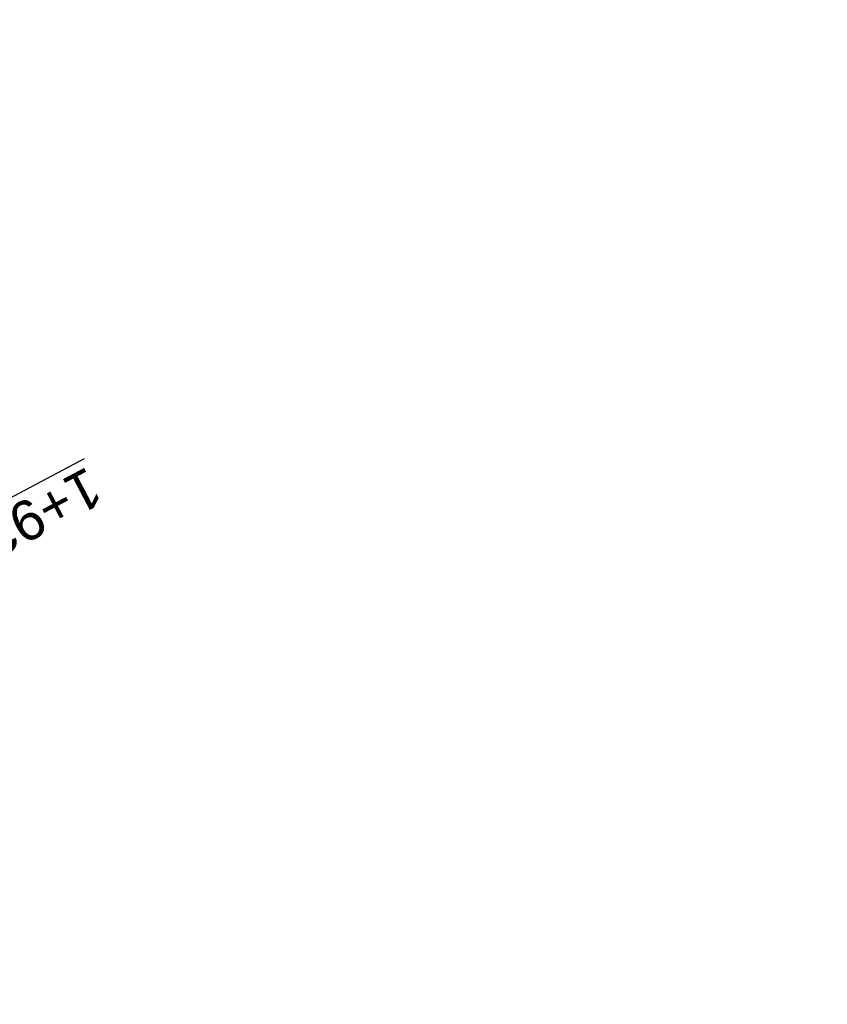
# Model space of a CAD drawing. Header units: metres. Extents: x 7529682 to 7533711, y 5721195 to 5727842.
# Tile 124 of 232: x 7530624 to 7530649, y 5726093 to 5726124. Entities that reach past the tile are written whole.
import ezdxf

# ---------------------------------------------------------------- set-up
doc = ezdxf.new("R2010")
doc.units = ezdxf.units.M
doc.layers.add('D-hatch-ciag-pieszo-rowerowy', color=7, linetype='Continuous', lineweight=13, true_color=0xff9f80)
doc.layers.add('D-przekroje-pop', color=7, linetype='Continuous', lineweight=50, true_color=0x000099)
doc.styles.get("Standard").update_dxf_attribs({"font": 'arial.ttf'})

msp = doc.modelspace()

# ---------------------------------------------------------------- hatches: boundary and pattern name
at = {"layer": 'D-hatch-ciag-pieszo-rowerowy'}
h = msp.add_hatch(dxfattribs=at)
h.set_pattern_fill('ANSI37', color=256, scale=0.15, style=0)
h.set_pattern_definition([(45, (0, 0), (-0.33675960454, 0.33675960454), []), (135, (0, 0), (-0.33675960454, -0.33675960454), [])])
edge = h.paths.add_edge_path()
edge.add_line((7530647.02, 5726033.878), (7530649.253, 5726035.002))
edge.add_line((7530649.253, 5726035.002), (7530642.155, 5726049.099))
edge.add_line((7530642.155, 5726049.099), (7530627.426, 5726076.939))
edge.add_line((7530627.426, 5726076.939), (7530607.073, 5726115.582))
edge.add_arc((7530518.595, 5726068.982), 100, 27.77544, 31.71492)
edge.add_line((7530603.662, 5726121.551), (7530600.461, 5726126.731))
edge.add_arc((7530603.013, 5726128.308), 3, 192.0244, 211.7149, ccw=False)
edge.add_line((7530600.079, 5726127.683), (7530597.51, 5726127.266))
edge.add_arc((7530601.915, 5726128.182), 4.5, 191.7521, 211.7149)
edge.add_line((7530598.087, 5726125.817), (7530601.49, 5726120.31))
edge.add_arc((7530516.423, 5726067.74), 100, 27.77544, 31.71492, ccw=False)
edge.add_line((7530604.901, 5726114.341), (7530625.206, 5726075.789))
edge.add_line((7530625.206, 5726075.789), (7530639.927, 5726047.965))
edge.add_line((7530639.927, 5726047.965), (7530647.02, 5726033.878))

# ---------------------------------------------------------------- texts
at = {"layer": 'D-przekroje-pop', "lineweight": 30}
msp.add_text('%%U1+920.00', height=1.25, rotation=207.7754, dxfattribs=at).set_placement((7530626.002, 5726110.228))

doc.saveas('drawing.dxf')
